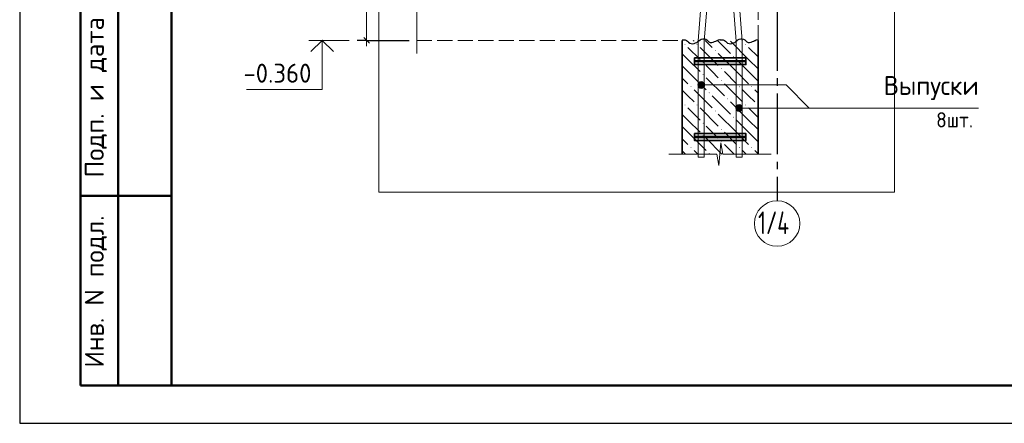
# Model space of a CAD drawing. Header units: millimetres. Extents: x 0 to 42000, y 0 to 29700.
# Tile 1 of 18: x 0 to 12980, y 0 to 5324. Entities that reach past the tile are written whole.
import ezdxf

# ---------------------------------------------------------------- set-up
doc = ezdxf.new("R2010")
doc.units = ezdxf.units.MM
doc.linetypes.add('______2', pattern=[270, 200, -70])
doc.linetypes.add('______5', pattern=[1100, 800, -100, 100, -100])
for name, color, linetype, lineweight in [('S1 Продольная арматура', 52, 'Continuous', 25), ('Standard', 7, 'Continuous', 25), ('ЖБ Перекрытие верхний уровень', 7, 'Continuous', 18), ('Оси', 7, '______5', 13), ('Позиционная метка диаметр_ шаг', 7, 'Continuous', 13), ('Позиционная метка линия выноска', 7, 'Continuous', 13), ('Примечания', 7, 'Continuous', 13), ('Размерная линия_ общее', 7, 'Continuous', 13), ('Хомут', 52, 'Continuous', 25)]:
    doc.layers.add(name, color=color, linetype=linetype, lineweight=lineweight)
doc.layers.add('ЖБ Пилон', color=7, linetype='______2', lineweight=13, true_color=0xa0a0a0)
doc.styles.add('ISOCPEUR', font='txt')

msp = doc.modelspace()

# ---------------------------------------------------------------- hatches: boundary and pattern name
at = {"layer": 'ЖБ Пилон', "linetype": 'Continuous', "lineweight": 18, "transparency": 33554687}
for points in [[(8763, 4999), (8770, 5006), (8776, 4999), (8770, 4993)], [(8923, 4999), (8930, 5006), (8936, 4999), (8930, 4993)], [(9563, 4999), (9570, 5006), (9576, 4999), (9570, 4993)], [(9723, 4999), (9730, 5006), (9735, 5001), (9735, 4998), (9730, 4993)], [(9163, 4919), (9170, 4926), (9176, 4919), (9170, 4913)], [(9403, 4839), (9410, 4846), (9416, 4839), (9410, 4833)], [(9003, 4759), (9010, 4766), (9016, 4759), (9010, 4753)], [(9243, 4679), (9250, 4686), (9256, 4679), (9250, 4673)], [(9003, 4599), (9010, 4606), (9016, 4599), (9010, 4593)], [(8843, 4439), (8850, 4446), (8856, 4439), (8850, 4433)], [(9243, 4519), (9250, 4526), (9256, 4519), (9250, 4513)], [(9483, 4439), (9490, 4446), (9496, 4439), (9490, 4433)], [(9643, 4439), (9650, 4446), (9656, 4439), (9650, 4433)], [(9083, 4359), (9090, 4366), (9096, 4359), (9090, 4353)], [(9323, 4279), (9330, 4286), (9336, 4279), (9330, 4273)], [(8763, 4199), (8770, 4206), (8776, 4199), (8770, 4193)], [(8923, 4199), (8930, 4206), (8936, 4199), (8930, 4193)], [(9563, 4199), (9570, 4206), (9576, 4199), (9570, 4193)], [(9723, 4199), (9730, 4206), (9735, 4201), (9735, 4198), (9730, 4193)], [(9163, 4119), (9170, 4126), (9176, 4119), (9170, 4113)], [(9403, 4039), (9410, 4046), (9416, 4039), (9410, 4033)], [(9003, 3959), (9010, 3966), (9016, 3959), (9010, 3953)], [(9003, 3799), (9010, 3806), (9016, 3799), (9010, 3793)], [(9243, 3879), (9250, 3886), (9256, 3879), (9250, 3873)], [(8843, 3639), (8850, 3646), (8856, 3639), (8850, 3633)], [(9243, 3719), (9250, 3726), (9256, 3719), (9250, 3713)], [(9483, 3639), (9490, 3646), (9496, 3639), (9490, 3633)], [(9643, 3639), (9650, 3646), (9656, 3639), (9650, 3633)], [(9083, 3559), (9090, 3566), (9096, 3559), (9090, 3553)]]:
    msp.add_hatch(color=7, dxfattribs=at).paths.add_polyline_path(points, flags=16)
at = {"layer": 'Позиционная метка линия выноска', "linetype": 'Continuous', "lineweight": 13, "transparency": 33554687}
for points in [[(8946, 4441), (8946, 4486), (8940, 4463)], [(8946, 4486), (8962, 4424), (8962, 4502)], [(8946, 4486), (8946, 4441), (8962, 4424)], [(8962, 4502), (8985, 4418), (8985, 4508)], [(8962, 4502), (8962, 4424), (8985, 4418)], [(8985, 4508), (8985, 4418), (9007, 4424)], [(8985, 4508), (9007, 4424), (9007, 4502)], [(9007, 4502), (9007, 4424), (9023, 4441)], [(9007, 4502), (9023, 4441), (9023, 4486)], [(9023, 4486), (9023, 4441), (9030, 4463)], [(9446, 4135), (9446, 4180), (9440, 4158)], [(9446, 4180), (9462, 4119), (9462, 4196)], [(9446, 4180), (9446, 4135), (9462, 4119)], [(9462, 4196), (9485, 4113), (9485, 4203)], [(9462, 4196), (9462, 4119), (9485, 4113)], [(9485, 4203), (9485, 4113), (9507, 4119)], [(9485, 4203), (9507, 4119), (9507, 4196)], [(9507, 4196), (9507, 4119), (9523, 4135)], [(9507, 4196), (9523, 4135), (9523, 4180)], [(9523, 4180), (9523, 4135), (9530, 4158)]]:
    msp.add_hatch(color=7, dxfattribs=at).paths.add_polyline_path(points)

# ---------------------------------------------------------------- linework, layer by layer
at = {"layer": 'S1 Продольная арматура', "color": 7, "linetype": 'Continuous', "lineweight": 18, "transparency": 33554687}
for points in [[(8945, 3511), (8945, 5045), (9025, 6061), (9025, 12701), (9105, 12701), (9105, 6058), (9025, 5042), (9025, 3511), (8945, 3511)], [(8945, 3511), (8945, 5045), (9025, 6061), (9025, 12701), (9105, 12701), (9105, 6058), (9025, 5042), (9025, 3511), (8945, 3511)], [(8945, 3511), (8945, 5045), (9025, 6061), (9025, 12701), (9105, 12701), (9105, 6058), (9025, 5042), (9025, 3511), (8945, 3511)], [(8945, 3511), (8945, 5045), (9025, 6061), (9025, 12701), (9105, 12701), (9105, 6058), (9025, 5042), (9025, 3511), (8945, 3511)], [(8945, 3511), (8945, 5045), (9025, 6061), (9025, 12701), (9105, 12701), (9105, 6058), (9025, 5042), (9025, 3511), (8945, 3511)], [(8945, 3511), (8945, 5045), (9025, 6061), (9025, 12701), (9105, 12701), (9105, 6058), (9025, 5042), (9025, 3511), (8945, 3511)], [(8945, 3511), (8945, 5045), (9025, 6061), (9025, 12701), (9105, 12701), (9105, 6058), (9025, 5042), (9025, 3511), (8945, 3511)], [(8945, 3511), (8945, 5045), (9025, 6061), (9025, 12701), (9105, 12701), (9105, 6058), (9025, 5042), (9025, 3511), (8945, 3511)], [(9445, 3511), (9445, 5042), (9365, 6058), (9365, 12701), (9445, 12701), (9445, 6061), (9525, 5045), (9525, 3511), (9445, 3511)], [(9445, 3511), (9445, 5042), (9365, 6058), (9365, 12701), (9445, 12701), (9445, 6061), (9525, 5045), (9525, 3511), (9445, 3511)], [(9445, 3511), (9445, 5042), (9365, 6058), (9365, 12701), (9445, 12701), (9445, 6061), (9525, 5045), (9525, 3511), (9445, 3511)], [(9445, 3511), (9445, 5042), (9365, 6058), (9365, 12701), (9445, 12701), (9445, 6061), (9525, 5045), (9525, 3511), (9445, 3511)], [(9445, 3511), (9445, 5042), (9365, 6058), (9365, 12701), (9445, 12701), (9445, 6061), (9525, 5045), (9525, 3511), (9445, 3511)], [(9445, 3511), (9445, 5042), (9365, 6058), (9365, 12701), (9445, 12701), (9445, 6061), (9525, 5045), (9525, 3511), (9445, 3511)], [(9445, 3511), (9445, 5042), (9365, 6058), (9365, 12701), (9445, 12701), (9445, 6061), (9525, 5045), (9525, 3511), (9445, 3511)], [(9445, 3511), (9445, 5042), (9365, 6058), (9365, 12701), (9445, 12701), (9445, 6061), (9525, 5045), (9525, 3511), (9445, 3511)]]:
    msp.add_lwpolyline(points, dxfattribs=at)
at = {"layer": 'Standard', "color": 7, "linetype": 'Continuous', "lineweight": 25, "transparency": 33554687}
msp.add_line((2000, 29200), (2000, 1058), dxfattribs=at)
at = {"layer": 'Standard', "color": 7, "linetype": 'Continuous', "lineweight": 50, "transparency": 33554687}
for p, q in [((800, 500), (800, 9000)), ((800, 500), (800, 9000)), ((1300, 500), (1300, 9000)), ((800, 3000), (2000, 3000)), ((2000, 500), (800, 500))]:
    msp.add_line(p, q, dxfattribs=at)
at = {"layer": 'Standard', "color": 7, "linetype": 'Continuous', "lineweight": 13, "transparency": 33554687}
msp.add_line((4343, 5051), (3813, 5051), dxfattribs=at)
at = {"layer": 'Standard', "color": 7, "linetype": 'Continuous', "lineweight": 25, "transparency": 33554687}
msp.add_lwpolyline([(0, 0), (42000, 0), (42000, 29700), (0, 29700), (0, 0)], close=True, dxfattribs=at)
at = {"layer": 'Standard', "color": 7, "linetype": 'Continuous', "lineweight": 50, "transparency": 33554687}
msp.add_lwpolyline([(2000, 29200), (41500, 29200), (41500, 500), (2000, 500), (2000, 29200)], close=True, dxfattribs=at)
at = {"layer": 'Standard', "color": 7, "linetype": 'Continuous', "lineweight": 13, "transparency": 33554687}
for points in [[(23000, 29200), (2000, 29200), (2000, 500), (23000, 500), (23000, 29200)], [(3988, 5051), (3988, 4401), (2988, 4401)]]:
    msp.add_lwpolyline(points, dxfattribs=at)
at = {"layer": 'Standard', "color": 254, "linetype": 'Continuous', "lineweight": 18, "true_color": 0xc4c4ff, "transparency": 33554687}
msp.add_lwpolyline([(4735, 3051), (11535, 3051), (11535, 25701), (4735, 25701), (4735, 3051)], dxfattribs=at)
at = {"layer": 'Standard', "color": 7, "linetype": 'Continuous', "lineweight": 35, "transparency": 33554687}
msp.add_lwpolyline([(4136, 4903), (3988, 5051), (3839, 4903)], dxfattribs=at)
at = {"layer": 'ЖБ Перекрытие верхний уровень', "color": 7, "linetype": '______2', "lineweight": 18, "transparency": 33554687}
for p, q in [((9735, 5051), (9735, 6051)), ((5235, 5051), (8735, 5051))]:
    msp.add_line(p, q, dxfattribs=at)
at = {"layer": 'ЖБ Пилон', "color": 7, "linetype": 'Continuous', "lineweight": 35, "transparency": 33554687}
for p, q in [((8735, 5051), (8735, 3551)), ((9735, 3551), (9735, 5051))]:
    msp.add_line(p, q, dxfattribs=at)
at = {"layer": 'ЖБ Пилон', "color": 9, "linetype": 'Continuous', "lineweight": 18, "true_color": 0xc7c7c7, "transparency": 33554687}
for p, q in [((8810, 4959), (8970, 4799)), ((8890, 5039), (8878, 5051)), ((8970, 4959), (9210, 4719)), ((9038, 5051), (9130, 4959)), ((9198, 5051), (9370, 4879)), ((9610, 4799), (9370, 5039)), ((9518, 5051), (9530, 5039)), ((9610, 4959), (9735, 4834)), ((9690, 5039), (9678, 5051)), ((8810, 4799), (8735, 4874)), ((9450, 4639), (9210, 4879)), ((8735, 4714), (8810, 4639)), ((8810, 4799), (8970, 4639)), ((9130, 4639), (9050, 4719)), ((9450, 4799), (9610, 4639)), ((9610, 4799), (9735, 4674)), ((8735, 4554), (8810, 4479)), ((8810, 4639), (9050, 4399)), ((9050, 4559), (9290, 4319)), ((9210, 4559), (9130, 4639)), ((9290, 4639), (9450, 4479)), ((9450, 4639), (9610, 4479)), ((9610, 4639), (9735, 4514)), ((9290, 4479), (9530, 4239)), ((8810, 4319), (8735, 4394)), ((8890, 4239), (8810, 4319)), ((8890, 4399), (9130, 4159)), ((9130, 4319), (9370, 4079)), ((9610, 4319), (9530, 4399)), ((9690, 4239), (9610, 4319)), ((9690, 4399), (9735, 4354)), ((8810, 4159), (8970, 3999)), ((8970, 4159), (9210, 3919)), ((9610, 3999), (9370, 4239)), ((9610, 4159), (9735, 4034)), ((8810, 3999), (8735, 4074)), ((9450, 3839), (9210, 4079)), ((8735, 3914), (8810, 3839)), ((8810, 3999), (8970, 3839)), ((9130, 3839), (9050, 3919)), ((9450, 3999), (9610, 3839)), ((9610, 3999), (9735, 3874)), ((8810, 3839), (9050, 3599)), ((9210, 3759), (9130, 3839)), ((9290, 3839), (9450, 3679)), ((9450, 3839), (9610, 3679)), ((9610, 3839), (9735, 3714)), ((8735, 3754), (8810, 3679)), ((9050, 3759), (9258, 3551)), ((9290, 3679), (9418, 3551)), ((8778, 3551), (8735, 3594)), ((8890, 3599), (8938, 3551)), ((9578, 3551), (9530, 3599)), ((9690, 3599), (9735, 3554))]:
    msp.add_line(p, q, dxfattribs=at)
at = {"layer": 'Оси', "color": 8, "linetype": '______5', "lineweight": -3, "transparency": 33554687}
msp.add_line((9985, 6551), (9985, 2935), dxfattribs=at)
at = {"layer": 'Оси', "color": 7, "linetype": 'Continuous', "lineweight": 13, "transparency": 33554687}
msp.add_circle((9985, 2635), 300, dxfattribs=at)
at = {"layer": 'Позиционная метка линия выноска', "color": 7, "linetype": 'Continuous', "lineweight": 13, "transparency": 33554687}
for p, q in [((8940, 4463), (8940, 4463)), ((8985, 4508), (8985, 4508)), ((8985, 4418), (8985, 4418)), ((9030, 4463), (9030, 4463)), ((9440, 4158), (9440, 4158)), ((9485, 4203), (9485, 4203)), ((9530, 4158), (9530, 4158)), ((9485, 4113), (9485, 4113))]:
    msp.add_line(p, q, dxfattribs=at)
for points in [[(8985, 4463), (10103, 4463), (10409, 4158)], [(9485, 4158), (10150, 4158), (12640, 4158)]]:
    msp.add_lwpolyline(points, dxfattribs=at)
for centre in [(8985, 4463), (9485, 4158)]:
    msp.add_circle(centre, 45, dxfattribs=at)
at = {"layer": 'Примечания', "color": 7, "linetype": 'Continuous', "lineweight": 13, "transparency": 33554687}
for p, q in [((5235, 5511), (5235, 4876)), ((5235, 4876), (5235, 4876)), ((9217, 3401), (9244, 3701)), ((9244, 3701), (9271, 3551)), ((8556, 3551), (9190, 3551)), ((9190, 3551), (9217, 3401)), ((9271, 3551), (9906, 3551)), ((9906, 3551), (9906, 3551))]:
    msp.add_line(p, q, dxfattribs=at)
at = {"layer": 'Примечания', "color": 7, "linetype": 'Continuous', "lineweight": 25, "transparency": 33554687}
msp.add_line((9735, 5060), (9735, 5060), dxfattribs=at)
for points in [[(8735, 5060), (8753, 5060), (8773, 5057), (8791, 5051), (8806, 5040), (8818, 5027), (8833, 5016), (8851, 5009), (8871, 5006), (8890, 5010), (8908, 5017), (8926, 5025), (8941, 5036), (8955, 5047), (8969, 5059), (8986, 5068), (9005, 5072), (9025, 5072), (9044, 5066), (9059, 5056), (9072, 5043), (9086, 5032), (9103, 5023), (9123, 5021), (9142, 5026), (9160, 5034), (9177, 5042), (9194, 5051), (9211, 5059), (9231, 5062), (9235, 5063)], [(9235, 5060), (9253, 5060), (9273, 5057), (9291, 5051), (9306, 5040), (9318, 5027), (9333, 5016), (9351, 5009), (9371, 5006), (9390, 5010), (9408, 5017), (9426, 5025), (9441, 5036), (9455, 5047), (9469, 5059), (9486, 5068), (9505, 5072), (9525, 5072), (9544, 5066), (9559, 5056), (9572, 5043), (9586, 5032), (9603, 5023), (9623, 5021), (9642, 5026), (9660, 5034), (9677, 5042), (9694, 5051), (9711, 5059), (9731, 5062), (9735, 5063)]]:
    msp.add_lwpolyline(points, dxfattribs=at)
at = {"layer": 'Размерная линия_ общее', "color": 7, "linetype": 'Continuous', "lineweight": 13, "transparency": 33554687}
for p, q in [((4574, 6051), (4574, 5051)), ((4574, 5051), (4574, 4976))]:
    msp.add_line(p, q, dxfattribs=at)
at = {"layer": 'Размерная линия_ общее', "color": 7, "linetype": 'Continuous', "lineweight": 25, "transparency": 33554687}
msp.add_line((4536, 5089), (4611, 5014), dxfattribs=at)
at = {"layer": 'Размерная линия_ общее', "color": 253, "linetype": 'Continuous', "lineweight": -3, "true_color": 0xa0a0a0, "transparency": 33554687}
for q in [(4449, 5051), (4699, 5051), (5135, 5051)]:
    msp.add_line((4574, 5051), q, dxfattribs=at)
at = {"layer": 'Хомут', "color": 7, "linetype": 'Continuous', "lineweight": 35, "transparency": 33554687}
for points in [[(8895, 4821), (9575, 4821), (9575, 4781), (8895, 4781), (8895, 4821)], [(8895, 4821), (9575, 4821), (9575, 4781), (8895, 4781), (8895, 4821)], [(8895, 4771), (9575, 4771), (9575, 4731), (8895, 4731), (8895, 4771)], [(8895, 4771), (9575, 4771), (9575, 4731), (8895, 4731), (8895, 4771)], [(8895, 3821), (9575, 3821), (9575, 3781), (8895, 3781), (8895, 3821)], [(8895, 3821), (9575, 3821), (9575, 3781), (8895, 3781), (8895, 3821)], [(8895, 3771), (9575, 3771), (9575, 3731), (8895, 3731), (8895, 3771)], [(8895, 3771), (9575, 3771), (9575, 3731), (8895, 3731), (8895, 3771)]]:
    msp.add_lwpolyline(points, dxfattribs=at)

# ---------------------------------------------------------------- texts
at = {"layer": 'Standard', "color": 7, "linetype": 'Continuous', "lineweight": 50, "transparency": 33554687, "char_height": 250, "attachment_point": 7, "rotation": 90, "style": 'ISOCPEUR'}
for s, insert, width in [('\\A1;{\\fISOCPEUR|i0|b0;\\H250.000000;\\W1.000000;\\C7;Подп. и дата}\\P', (1149, 3242), 2197.06), ('\\A1;{\\fISOCPEUR|i0|b0;\\H250.000000;\\W1.000000;\\C7;Инв. N подл.}\\P', (1149, 734), 2021.79)]:
    msp.add_mtext(s, dxfattribs=dict(at, insert=insert, width=width))
at = {"layer": 'Standard', "color": 7, "linetype": 'Continuous', "lineweight": 25, "transparency": 33554687, "insert": (2950, 4493), "char_height": 250, "width": 1067.86, "attachment_point": 7, "style": 'ISOCPEUR'}
msp.add_mtext('\\W0.95;-0.360', dxfattribs=at)
at = {"layer": 'Оси', "color": 7, "linetype": 'Continuous', "lineweight": 25, "transparency": 33554687, "insert": (9735, 2495), "char_height": 300, "width": 603.89, "attachment_point": 7, "style": 'ISOCPEUR'}
msp.add_mtext('\\W0.69;1/4', dxfattribs=at)
at = {"layer": 'Позиционная метка диаметр_ шаг', "color": 7, "linetype": 'Continuous', "lineweight": 25, "transparency": 33554687, "attachment_point": 7, "style": 'ISOCPEUR'}
for s, insert, char_height, width in [('\\W0.96;Выпуски', (11390, 4263), 250, 1369.43), ('\\W0.93;8шт.', (12082, 3903), 200, 653.03)]:
    msp.add_mtext(s, dxfattribs=dict(at, insert=insert, char_height=char_height, width=width))

doc.saveas('drawing.dxf')
